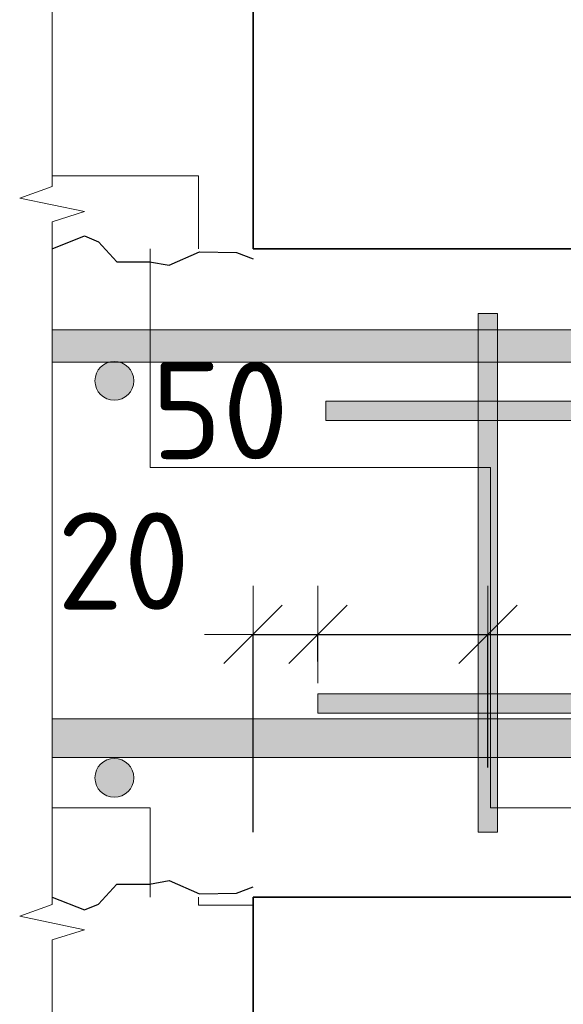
# Model space of a CAD drawing. Header units: metres. Extents: x -38 to 97, y -15 to 21.
# Tile 199 of 256: x 76.82 to 76.988, y 3.194 to 3.498. Entities that reach past the tile are written whole.
import ezdxf

# ---------------------------------------------------------------- set-up
doc = ezdxf.new("R2010")
doc.units = ezdxf.units.M
doc.header["$PDMODE"] = 65
for name, color, linetype, lineweight in [('XR$3$Размерная линия (1)', 7, 'Continuous', 13), ('XR$4$Размерная линия (1)', 7, 'Continuous', 13), ('XR$5$Размерная линия (1)', 7, 'Continuous', 13)]:
    doc.layers.add(name, color=color, linetype=linetype, lineweight=lineweight)
doc.styles.add('ISOCPEUR', font='txt')
doc.dimstyles.new('DIMSTYLE_23', dxfattribs={"dimtxt": 0.03, "dimasz": 0.03, "dimexe": 0, "dimexo": 0, "dimgap": 0.015, "dimtad": 2, "dimdec": 0, "dimlfac": 1000, "dimrnd": 5, "dimzin": 12, "dimdsep": 46, "dimtxsty": 'ISOCPEUR', "dimblk1": 'ALL_ML_STRICH', "dimblk2": 'ALL_ML_STRICH', "dimsah": 1, "dimcen": 0, "dimclrd": 7, "dimclre": 256, "dimclrt": 7, "dimadec": 0, "dimazin": 0, "dimtfac": 1, "dimtdec": 0, "dimtix": 1, "dimtmove": 2, "dimatfit": 3, "dimfxl": 0, "dimtvp": 1.2, "dimtzin": 0, "dimlwd": 0, "dimlwe": -3, "dimarcsym": 0})
doc.dimstyles.new('DIMSTYLE_24', dxfattribs={"dimtxt": 0.03, "dimasz": 0.03, "dimexe": 0, "dimexo": 0, "dimgap": 0.015, "dimtad": 2, "dimdec": 0, "dimlfac": 1000, "dimrnd": 5, "dimzin": 12, "dimdsep": 46, "dimtxsty": 'ISOCPEUR', "dimblk1": 'ALL_ML_STRICH', "dimblk2": 'ALL_ML_STRICH', "dimsah": 1, "dimcen": 0, "dimclrd": 7, "dimclre": 256, "dimclrt": 7, "dimadec": 0, "dimazin": 0, "dimtfac": 1, "dimtdec": 0, "dimtix": 1, "dimtmove": 2, "dimatfit": 3, "dimfxl": 0, "dimtzin": 0, "dimlwd": 0, "dimlwe": -3, "dimarcsym": 0})
pattern_1 = [(0, (0.15, 0.15), (0.075, 0.075), [0.075, -0.075]), (90, (0.15, 0.15), (-0.075, 0.075), [0.075, -0.075])]
pattern_2 = [(0, (0.21, 0.21), (0.105, 0.105), [0.105, -0.105]), (90, (0.21, 0.21), (-0.105, 0.105), [0.105, -0.105])]

# ---------------------------------------------------------------- blocks, each defined once
blk = doc.blocks.new('ЭЛЕМЕНТ_УЗОРА_9')
at = {"color": 7, "linetype": 'Continuous', "lineweight": 13, "transparency": 33554687}
for points in [[(76.82986, 3.32759), (76.82986, 3.43592), (76.83986, 3.43902), (76.81986, 3.44323), (76.82986, 3.44678), (76.82986, 3.54913)], [(76.82986, 3.10605), (76.82986, 3.21438), (76.83986, 3.21748), (76.81986, 3.22169), (76.82986, 3.22524), (76.82986, 3.32759)]]:
    blk.add_lwpolyline(points, dxfattribs=at)
blk = doc.blocks.new('СЛОЖНЫЙ_ОБЪЕКТ_30')
at = {"linetype": 'Continuous', "lineweight": 13, "transparency": 33554687}
blk.add_hatch(color=7, dxfattribs=at).paths.add_polyline_path([(77.27536, 3.27059), (76.82986, 3.27059), (76.82986, 3.28259), (77.27536, 3.28259)], flags=16)
at = {"color": 7, "linetype": 'Continuous', "lineweight": 13, "transparency": 33554687}
blk.add_lwpolyline([(77.27536, 3.27059), (76.82986, 3.27059), (76.82986, 3.28259), (77.27536, 3.28259), (77.27536, 3.27059)], close=True, dxfattribs=at)
blk = doc.blocks.new('СЛОЖНЫЙ_ОБЪЕКТ_31')
at = {"linetype": 'Continuous', "lineweight": 13, "transparency": 33554687}
blk.add_hatch(color=7, dxfattribs=at).paths.add_polyline_path([(77.27536, 3.39259), (76.82986, 3.39259), (76.82986, 3.40259), (77.27536, 3.40259)], flags=16)
at = {"color": 7, "linetype": 'Continuous', "lineweight": 13, "transparency": 33554687}
blk.add_lwpolyline([(77.27536, 3.39259), (76.82986, 3.39259), (76.82986, 3.40259), (77.27536, 3.40259), (77.27536, 3.39259)], close=True, dxfattribs=at)
blk = doc.blocks.new('СЛОЖНЫЙ_ОБЪЕКТ_32')
at = {"linetype": 'Continuous', "lineweight": 13, "true_color": 0xababab, "transparency": 33554687}
blk.add_hatch(color=253, dxfattribs=at).paths.add_polyline_path([(76.9613, 3.24759), (76.9613, 3.40759), (76.9673, 3.40759), (76.9673, 3.24759)], flags=16)
at = {"color": 7, "linetype": 'Continuous', "lineweight": 13, "transparency": 33554687}
blk.add_lwpolyline([(76.9613, 3.24759), (76.9613, 3.40759), (76.9673, 3.40759), (76.9673, 3.24759), (76.9613, 3.24759)], close=True, dxfattribs=at)
blk = doc.blocks.new('СЛОЖНЫЙ_ОБЪЕКТ_36')
at = {"linetype": 'Continuous', "lineweight": 13, "true_color": 0xababab, "transparency": 33554687}
blk.add_hatch(color=253, dxfattribs=at).paths.add_polyline_path([(77.2393, 3.38059), (76.9143, 3.38059), (76.9143, 3.37459), (77.2393, 3.37459)])
at = {"color": 7, "linetype": 'Continuous', "lineweight": 13, "transparency": 33554687}
blk.add_lwpolyline([(77.2393, 3.38059), (76.9143, 3.38059), (76.9143, 3.37459), (77.2393, 3.37459), (77.2393, 3.38059)], close=True, dxfattribs=at)
blk = doc.blocks.new('СЛОЖНЫЙ_ОБЪЕКТ_37')
at = {"linetype": 'Continuous', "lineweight": 13, "true_color": 0xababab, "transparency": 33554687}
blk.add_hatch(color=253, dxfattribs=at).paths.add_polyline_path([(77.23686, 3.29029), (76.91186, 3.29029), (76.91186, 3.28429), (77.23686, 3.28429)])
at = {"color": 7, "linetype": 'Continuous', "lineweight": 13, "transparency": 33554687}
blk.add_lwpolyline([(77.23686, 3.29029), (76.91186, 3.29029), (76.91186, 3.28429), (77.23686, 3.28429), (77.23686, 3.29029)], close=True, dxfattribs=at)
blk = doc.blocks.new('ALL_ML_STRICH')
at = {"color": 0, "linetype": 'ByBlock', "lineweight": -2}
for p, q in [((0, -0.5), (0, 0.5)), ((-0.3, -0.3), (0.3, 0.3)), ((-1, 0), (0.5, 0))]:
    blk.add_line(p, q, dxfattribs=at)
blk = doc.blocks.new('*D189')
at = {"layer": 'DEFPOINTS', "color": 7, "linetype": 'Continuous', "lineweight": 13, "transparency": 33554687}
for p in [(76.89186, 3.30861), (76.91186, 3.28029), (76.89186, 3.22759)]:
    blk.add_point(p, dxfattribs=at)
at = {"layer": 'XR$3$Размерная линия (1)', "color": 9, "linetype": 'Continuous', "lineweight": -2, "true_color": 0xc7c7c7, "transparency": 33554687}
for p, q in [((76.89186, 3.24759), (76.89186, 3.30861)), ((76.91186, 3.30029), (76.91186, 3.30861))]:
    blk.add_line(p, q, dxfattribs=at)
at = {"layer": 'XR$3$Размерная линия (1)', "color": 7, "linetype": 'Continuous', "lineweight": -2, "transparency": 33554687}
blk.add_line((76.89186, 3.30861), (76.91186, 3.30861), dxfattribs=at)
at = {"layer": 'XR$3$Размерная линия (1)', "color": 7, "linetype": 'Continuous', "lineweight": 13, "transparency": 33554687, "xscale": 0.03, "yscale": 0.03, "zscale": 0.03, "rotation": 180}
blk.add_blockref('ALL_ML_STRICH', (76.89186, 3.30861), dxfattribs=at)
at = {"layer": 'XR$3$Размерная линия (1)', "color": 7, "linetype": 'Continuous', "lineweight": 13, "transparency": 33554687, "xscale": 0.03, "yscale": 0.03, "zscale": 0.03}
blk.add_blockref('ALL_ML_STRICH', (76.91186, 3.30861), dxfattribs=at)
at = {"layer": 'XR$3$Размерная линия (1)', "color": 7, "linetype": 'Continuous', "lineweight": 13, "transparency": 33554687, "insert": (76.85189, 3.33123), "char_height": 0.03, "width": 0.06, "attachment_point": 5, "style": 'ISOCPEUR'}
blk.add_mtext('\\A1;{20}', dxfattribs=at)
blk = doc.blocks.new('*D190')
at = {"layer": 'DEFPOINTS', "color": 7, "linetype": 'Continuous', "lineweight": 13, "transparency": 33554687}
for p in [(76.91186, 3.30861), (76.91186, 3.28029), (76.9643, 3.24759)]:
    blk.add_point(p, dxfattribs=at)
at = {"layer": 'XR$3$Размерная линия (1)', "color": 9, "linetype": 'Continuous', "lineweight": -2, "true_color": 0xc7c7c7, "transparency": 33554687}
for p, q in [((76.91186, 3.30029), (76.91186, 3.30861)), ((76.9643, 3.26759), (76.9643, 3.30861))]:
    blk.add_line(p, q, dxfattribs=at)
at = {"layer": 'XR$3$Размерная линия (1)', "color": 7, "linetype": 'Continuous', "lineweight": -2, "transparency": 33554687}
blk.add_line((76.91186, 3.30861), (76.9643, 3.30861), dxfattribs=at)
at = {"layer": 'XR$3$Размерная линия (1)', "color": 7, "linetype": 'Continuous', "lineweight": 13, "transparency": 33554687, "xscale": 0.03, "yscale": 0.03, "zscale": 0.03, "rotation": 180}
blk.add_blockref('ALL_ML_STRICH', (76.91186, 3.30861), dxfattribs=at)
at = {"layer": 'XR$3$Размерная линия (1)', "color": 7, "linetype": 'Continuous', "lineweight": 13, "transparency": 33554687, "xscale": 0.03, "yscale": 0.03, "zscale": 0.03}
blk.add_blockref('ALL_ML_STRICH', (76.9643, 3.30861), dxfattribs=at)
at = {"layer": 'XR$3$Размерная линия (1)', "color": 7, "linetype": 'Continuous', "lineweight": 13, "transparency": 33554687, "insert": (76.88172, 3.37766), "char_height": 0.03, "width": 0.06, "attachment_point": 5, "style": 'ISOCPEUR'}
blk.add_mtext('\\A1;{50}', dxfattribs=at)
blk = doc.blocks.new('*D191')
at = {"layer": 'DEFPOINTS', "color": 7, "linetype": 'Continuous', "lineweight": 13, "transparency": 33554687}
for p in [(76.9643, 3.30861), (76.9643, 3.24759), (77.1893, 3.24759)]:
    blk.add_point(p, dxfattribs=at)
at = {"layer": 'XR$3$Размерная линия (1)', "color": 9, "linetype": 'Continuous', "lineweight": -2, "true_color": 0xc7c7c7, "transparency": 33554687}
for p, q in [((76.9643, 3.26759), (76.9643, 3.30861)), ((77.1893, 3.26759), (77.1893, 3.30861))]:
    blk.add_line(p, q, dxfattribs=at)
at = {"layer": 'XR$3$Размерная линия (1)', "color": 7, "linetype": 'Continuous', "lineweight": -2, "transparency": 33554687}
blk.add_line((76.9643, 3.30861), (77.1893, 3.30861), dxfattribs=at)
at = {"layer": 'XR$3$Размерная линия (1)', "color": 7, "linetype": 'Continuous', "lineweight": 13, "transparency": 33554687, "xscale": 0.03, "yscale": 0.03, "zscale": 0.03, "rotation": 180}
blk.add_blockref('ALL_ML_STRICH', (76.9643, 3.30861), dxfattribs=at)
at = {"layer": 'XR$3$Размерная линия (1)', "color": 7, "linetype": 'Continuous', "lineweight": 13, "transparency": 33554687, "xscale": 0.03, "yscale": 0.03, "zscale": 0.03}
blk.add_blockref('ALL_ML_STRICH', (77.1893, 3.30861), dxfattribs=at)
at = {"layer": 'XR$3$Размерная линия (1)', "color": 7, "linetype": 'Continuous', "lineweight": 13, "transparency": 33554687, "insert": (76.9943, 3.34611), "char_height": 0.03, "width": 0.0015, "attachment_point": 1, "line_spacing_factor": 0.60241, "style": 'ISOCPEUR'}
blk.add_mtext('3х75=225', dxfattribs=at)
blk = doc.blocks.new('ЭЛЕМЕНТ_УЗОРА_22')
at = {"color": 7, "linetype": 'Continuous', "lineweight": 13, "transparency": 33554687}
for points in [[(76.82986, 3.32759), (76.82986, 3.43592), (76.83986, 3.43902), (76.81986, 3.44323), (76.82986, 3.44678), (76.82986, 3.54913)], [(76.82986, 3.10605), (76.82986, 3.21438), (76.83986, 3.21748), (76.81986, 3.22169), (76.82986, 3.22524), (76.82986, 3.32759)]]:
    blk.add_lwpolyline(points, dxfattribs=at)
blk = doc.blocks.new('СЛОЖНЫЙ_ОБЪЕКТ_71')
at = {"linetype": 'Continuous', "lineweight": 13, "transparency": 33554687}
blk.add_hatch(color=7, dxfattribs=at).paths.add_polyline_path([(77.27536, 3.27059), (76.82986, 3.27059), (76.82986, 3.28259), (77.27536, 3.28259)], flags=16)
at = {"color": 7, "linetype": 'Continuous', "lineweight": 13, "transparency": 33554687}
blk.add_lwpolyline([(77.27536, 3.27059), (76.82986, 3.27059), (76.82986, 3.28259), (77.27536, 3.28259), (77.27536, 3.27059)], close=True, dxfattribs=at)
blk = doc.blocks.new('СЛОЖНЫЙ_ОБЪЕКТ_72')
at = {"linetype": 'Continuous', "lineweight": 13, "transparency": 33554687}
blk.add_hatch(color=7, dxfattribs=at).paths.add_polyline_path([(77.27536, 3.39259), (76.82986, 3.39259), (76.82986, 3.40259), (77.27536, 3.40259)], flags=16)
at = {"color": 7, "linetype": 'Continuous', "lineweight": 13, "transparency": 33554687}
blk.add_lwpolyline([(77.27536, 3.39259), (76.82986, 3.39259), (76.82986, 3.40259), (77.27536, 3.40259), (77.27536, 3.39259)], close=True, dxfattribs=at)
blk = doc.blocks.new('СЛОЖНЫЙ_ОБЪЕКТ_73')
at = {"linetype": 'Continuous', "lineweight": 13, "true_color": 0xababab, "transparency": 33554687}
blk.add_hatch(color=253, dxfattribs=at).paths.add_polyline_path([(76.9613, 3.24759), (76.9613, 3.40759), (76.9673, 3.40759), (76.9673, 3.24759)], flags=16)
at = {"color": 7, "linetype": 'Continuous', "lineweight": 13, "transparency": 33554687}
blk.add_lwpolyline([(76.9613, 3.24759), (76.9613, 3.40759), (76.9673, 3.40759), (76.9673, 3.24759), (76.9613, 3.24759)], close=True, dxfattribs=at)
blk = doc.blocks.new('СЛОЖНЫЙ_ОБЪЕКТ_77')
at = {"linetype": 'Continuous', "lineweight": 13, "true_color": 0xababab, "transparency": 33554687}
blk.add_hatch(color=253, dxfattribs=at).paths.add_polyline_path([(77.2393, 3.38059), (76.9143, 3.38059), (76.9143, 3.37459), (77.2393, 3.37459)])
at = {"color": 7, "linetype": 'Continuous', "lineweight": 13, "transparency": 33554687}
blk.add_lwpolyline([(77.2393, 3.38059), (76.9143, 3.38059), (76.9143, 3.37459), (77.2393, 3.37459), (77.2393, 3.38059)], close=True, dxfattribs=at)
blk = doc.blocks.new('СЛОЖНЫЙ_ОБЪЕКТ_78')
at = {"linetype": 'Continuous', "lineweight": 13, "true_color": 0xababab, "transparency": 33554687}
blk.add_hatch(color=253, dxfattribs=at).paths.add_polyline_path([(77.23686, 3.29029), (76.91186, 3.29029), (76.91186, 3.28429), (77.23686, 3.28429)])
at = {"color": 7, "linetype": 'Continuous', "lineweight": 13, "transparency": 33554687}
blk.add_lwpolyline([(77.23686, 3.29029), (76.91186, 3.29029), (76.91186, 3.28429), (77.23686, 3.28429), (77.23686, 3.29029)], close=True, dxfattribs=at)
blk = doc.blocks.new('*D462')
at = {"layer": 'DEFPOINTS', "color": 7, "linetype": 'Continuous', "lineweight": 13, "transparency": 33554687}
for p in [(76.89186, 3.30861), (76.91186, 3.28029), (76.89186, 3.22759)]:
    blk.add_point(p, dxfattribs=at)
at = {"layer": 'XR$4$Размерная линия (1)', "color": 9, "linetype": 'Continuous', "lineweight": -2, "true_color": 0xc7c7c7, "transparency": 33554687}
for p, q in [((76.89186, 3.24759), (76.89186, 3.30861)), ((76.91186, 3.30029), (76.91186, 3.30861))]:
    blk.add_line(p, q, dxfattribs=at)
at = {"layer": 'XR$4$Размерная линия (1)', "color": 7, "linetype": 'Continuous', "lineweight": -2, "transparency": 33554687}
blk.add_line((76.89186, 3.30861), (76.91186, 3.30861), dxfattribs=at)
at = {"layer": 'XR$4$Размерная линия (1)', "color": 7, "linetype": 'Continuous', "lineweight": 13, "transparency": 33554687, "xscale": 0.03, "yscale": 0.03, "zscale": 0.03, "rotation": 180}
blk.add_blockref('ALL_ML_STRICH', (76.89186, 3.30861), dxfattribs=at)
at = {"layer": 'XR$4$Размерная линия (1)', "color": 7, "linetype": 'Continuous', "lineweight": 13, "transparency": 33554687, "xscale": 0.03, "yscale": 0.03, "zscale": 0.03}
blk.add_blockref('ALL_ML_STRICH', (76.91186, 3.30861), dxfattribs=at)
at = {"layer": 'XR$4$Размерная линия (1)', "color": 7, "linetype": 'Continuous', "lineweight": 13, "transparency": 33554687, "insert": (76.85189, 3.33123), "char_height": 0.03, "width": 0.06, "attachment_point": 5, "style": 'ISOCPEUR'}
blk.add_mtext('\\A1;{20}', dxfattribs=at)
blk = doc.blocks.new('*D463')
at = {"layer": 'DEFPOINTS', "color": 7, "linetype": 'Continuous', "lineweight": 13, "transparency": 33554687}
for p in [(76.91186, 3.30861), (76.91186, 3.28029), (76.9643, 3.24759)]:
    blk.add_point(p, dxfattribs=at)
at = {"layer": 'XR$4$Размерная линия (1)', "color": 9, "linetype": 'Continuous', "lineweight": -2, "true_color": 0xc7c7c7, "transparency": 33554687}
for p, q in [((76.91186, 3.30029), (76.91186, 3.30861)), ((76.9643, 3.26759), (76.9643, 3.30861))]:
    blk.add_line(p, q, dxfattribs=at)
at = {"layer": 'XR$4$Размерная линия (1)', "color": 7, "linetype": 'Continuous', "lineweight": -2, "transparency": 33554687}
blk.add_line((76.91186, 3.30861), (76.9643, 3.30861), dxfattribs=at)
at = {"layer": 'XR$4$Размерная линия (1)', "color": 7, "linetype": 'Continuous', "lineweight": 13, "transparency": 33554687, "xscale": 0.03, "yscale": 0.03, "zscale": 0.03, "rotation": 180}
blk.add_blockref('ALL_ML_STRICH', (76.91186, 3.30861), dxfattribs=at)
at = {"layer": 'XR$4$Размерная линия (1)', "color": 7, "linetype": 'Continuous', "lineweight": 13, "transparency": 33554687, "xscale": 0.03, "yscale": 0.03, "zscale": 0.03}
blk.add_blockref('ALL_ML_STRICH', (76.9643, 3.30861), dxfattribs=at)
at = {"layer": 'XR$4$Размерная линия (1)', "color": 7, "linetype": 'Continuous', "lineweight": 13, "transparency": 33554687, "insert": (76.88172, 3.37766), "char_height": 0.03, "width": 0.06, "attachment_point": 5, "style": 'ISOCPEUR'}
blk.add_mtext('\\A1;{50}', dxfattribs=at)
blk = doc.blocks.new('*D464')
at = {"layer": 'DEFPOINTS', "color": 7, "linetype": 'Continuous', "lineweight": 13, "transparency": 33554687}
for p in [(76.9643, 3.30861), (76.9643, 3.24759), (77.1893, 3.24759)]:
    blk.add_point(p, dxfattribs=at)
at = {"layer": 'XR$4$Размерная линия (1)', "color": 9, "linetype": 'Continuous', "lineweight": -2, "true_color": 0xc7c7c7, "transparency": 33554687}
for p, q in [((76.9643, 3.26759), (76.9643, 3.30861)), ((77.1893, 3.26759), (77.1893, 3.30861))]:
    blk.add_line(p, q, dxfattribs=at)
at = {"layer": 'XR$4$Размерная линия (1)', "color": 7, "linetype": 'Continuous', "lineweight": -2, "transparency": 33554687}
blk.add_line((76.9643, 3.30861), (77.1893, 3.30861), dxfattribs=at)
at = {"layer": 'XR$4$Размерная линия (1)', "color": 7, "linetype": 'Continuous', "lineweight": 13, "transparency": 33554687, "xscale": 0.03, "yscale": 0.03, "zscale": 0.03, "rotation": 180}
blk.add_blockref('ALL_ML_STRICH', (76.9643, 3.30861), dxfattribs=at)
at = {"layer": 'XR$4$Размерная линия (1)', "color": 7, "linetype": 'Continuous', "lineweight": 13, "transparency": 33554687, "xscale": 0.03, "yscale": 0.03, "zscale": 0.03}
blk.add_blockref('ALL_ML_STRICH', (77.1893, 3.30861), dxfattribs=at)
at = {"layer": 'XR$4$Размерная линия (1)', "color": 7, "linetype": 'Continuous', "lineweight": 13, "transparency": 33554687, "insert": (76.9943, 3.34611), "char_height": 0.03, "width": 0.0015, "attachment_point": 1, "line_spacing_factor": 0.60241, "style": 'ISOCPEUR'}
blk.add_mtext('3х75=225', dxfattribs=at)
blk = doc.blocks.new('ЭЛЕМЕНТ_УЗОРА_37')
at = {"color": 7, "linetype": 'Continuous', "lineweight": 13, "transparency": 33554687}
for points in [[(76.82986, 3.32759), (76.82986, 3.43592), (76.83986, 3.43902), (76.81986, 3.44323), (76.82986, 3.44678), (76.82986, 3.54913)], [(76.82986, 3.10605), (76.82986, 3.21438), (76.83986, 3.21748), (76.81986, 3.22169), (76.82986, 3.22524), (76.82986, 3.32759)]]:
    blk.add_lwpolyline(points, dxfattribs=at)
blk = doc.blocks.new('СЛОЖНЫЙ_ОБЪЕКТ_110')
at = {"linetype": 'Continuous', "lineweight": 13, "transparency": 33554687}
blk.add_hatch(color=7, dxfattribs=at).paths.add_polyline_path([(77.27536, 3.27059), (76.82986, 3.27059), (76.82986, 3.28259), (77.27536, 3.28259)], flags=16)
at = {"color": 7, "linetype": 'Continuous', "lineweight": 13, "transparency": 33554687}
blk.add_lwpolyline([(77.27536, 3.27059), (76.82986, 3.27059), (76.82986, 3.28259), (77.27536, 3.28259), (77.27536, 3.27059)], close=True, dxfattribs=at)
blk = doc.blocks.new('СЛОЖНЫЙ_ОБЪЕКТ_111')
at = {"linetype": 'Continuous', "lineweight": 13, "transparency": 33554687}
blk.add_hatch(color=7, dxfattribs=at).paths.add_polyline_path([(77.27536, 3.39259), (76.82986, 3.39259), (76.82986, 3.40259), (77.27536, 3.40259)], flags=16)
at = {"color": 7, "linetype": 'Continuous', "lineweight": 13, "transparency": 33554687}
blk.add_lwpolyline([(77.27536, 3.39259), (76.82986, 3.39259), (76.82986, 3.40259), (77.27536, 3.40259), (77.27536, 3.39259)], close=True, dxfattribs=at)
blk = doc.blocks.new('СЛОЖНЫЙ_ОБЪЕКТ_112')
at = {"linetype": 'Continuous', "lineweight": 13, "true_color": 0xababab, "transparency": 33554687}
blk.add_hatch(color=253, dxfattribs=at).paths.add_polyline_path([(76.9613, 3.24759), (76.9613, 3.40759), (76.9673, 3.40759), (76.9673, 3.24759)], flags=16)
at = {"color": 7, "linetype": 'Continuous', "lineweight": 13, "transparency": 33554687}
blk.add_lwpolyline([(76.9613, 3.24759), (76.9613, 3.40759), (76.9673, 3.40759), (76.9673, 3.24759), (76.9613, 3.24759)], close=True, dxfattribs=at)
blk = doc.blocks.new('СЛОЖНЫЙ_ОБЪЕКТ_116')
at = {"linetype": 'Continuous', "lineweight": 13, "true_color": 0xababab, "transparency": 33554687}
blk.add_hatch(color=253, dxfattribs=at).paths.add_polyline_path([(77.2393, 3.38059), (76.9143, 3.38059), (76.9143, 3.37459), (77.2393, 3.37459)])
at = {"color": 7, "linetype": 'Continuous', "lineweight": 13, "transparency": 33554687}
blk.add_lwpolyline([(77.2393, 3.38059), (76.9143, 3.38059), (76.9143, 3.37459), (77.2393, 3.37459), (77.2393, 3.38059)], close=True, dxfattribs=at)
blk = doc.blocks.new('СЛОЖНЫЙ_ОБЪЕКТ_117')
at = {"linetype": 'Continuous', "lineweight": 13, "true_color": 0xababab, "transparency": 33554687}
blk.add_hatch(color=253, dxfattribs=at).paths.add_polyline_path([(77.23686, 3.29029), (76.91186, 3.29029), (76.91186, 3.28429), (77.23686, 3.28429)])
at = {"color": 7, "linetype": 'Continuous', "lineweight": 13, "transparency": 33554687}
blk.add_lwpolyline([(77.23686, 3.29029), (76.91186, 3.29029), (76.91186, 3.28429), (77.23686, 3.28429), (77.23686, 3.29029)], close=True, dxfattribs=at)
blk = doc.blocks.new('*D835')
at = {"layer": 'DEFPOINTS', "color": 7, "linetype": 'Continuous', "lineweight": 13, "transparency": 33554687}
for p in [(76.89186, 3.30861), (76.91186, 3.28029), (76.89186, 3.22759)]:
    blk.add_point(p, dxfattribs=at)
at = {"layer": 'XR$5$Размерная линия (1)', "color": 9, "linetype": 'Continuous', "lineweight": -2, "true_color": 0xc7c7c7, "transparency": 33554687}
for p, q in [((76.89186, 3.24759), (76.89186, 3.30861)), ((76.91186, 3.30029), (76.91186, 3.30861))]:
    blk.add_line(p, q, dxfattribs=at)
at = {"layer": 'XR$5$Размерная линия (1)', "color": 7, "linetype": 'Continuous', "lineweight": -2, "transparency": 33554687}
blk.add_line((76.89186, 3.30861), (76.91186, 3.30861), dxfattribs=at)
at = {"layer": 'XR$5$Размерная линия (1)', "color": 7, "linetype": 'Continuous', "lineweight": 13, "transparency": 33554687, "xscale": 0.03, "yscale": 0.03, "zscale": 0.03, "rotation": 180}
blk.add_blockref('ALL_ML_STRICH', (76.89186, 3.30861), dxfattribs=at)
at = {"layer": 'XR$5$Размерная линия (1)', "color": 7, "linetype": 'Continuous', "lineweight": 13, "transparency": 33554687, "xscale": 0.03, "yscale": 0.03, "zscale": 0.03}
blk.add_blockref('ALL_ML_STRICH', (76.91186, 3.30861), dxfattribs=at)
at = {"layer": 'XR$5$Размерная линия (1)', "color": 7, "linetype": 'Continuous', "lineweight": 13, "transparency": 33554687, "insert": (76.85189, 3.33123), "char_height": 0.03, "width": 0.06, "attachment_point": 5, "style": 'ISOCPEUR'}
blk.add_mtext('\\A1;{20}', dxfattribs=at)
blk = doc.blocks.new('*D836')
at = {"layer": 'DEFPOINTS', "color": 7, "linetype": 'Continuous', "lineweight": 13, "transparency": 33554687}
for p in [(76.91186, 3.30861), (76.91186, 3.28029), (76.9643, 3.24759)]:
    blk.add_point(p, dxfattribs=at)
at = {"layer": 'XR$5$Размерная линия (1)', "color": 9, "linetype": 'Continuous', "lineweight": -2, "true_color": 0xc7c7c7, "transparency": 33554687}
for p, q in [((76.91186, 3.30029), (76.91186, 3.30861)), ((76.9643, 3.26759), (76.9643, 3.30861))]:
    blk.add_line(p, q, dxfattribs=at)
at = {"layer": 'XR$5$Размерная линия (1)', "color": 7, "linetype": 'Continuous', "lineweight": -2, "transparency": 33554687}
blk.add_line((76.91186, 3.30861), (76.9643, 3.30861), dxfattribs=at)
at = {"layer": 'XR$5$Размерная линия (1)', "color": 7, "linetype": 'Continuous', "lineweight": 13, "transparency": 33554687, "xscale": 0.03, "yscale": 0.03, "zscale": 0.03, "rotation": 180}
blk.add_blockref('ALL_ML_STRICH', (76.91186, 3.30861), dxfattribs=at)
at = {"layer": 'XR$5$Размерная линия (1)', "color": 7, "linetype": 'Continuous', "lineweight": 13, "transparency": 33554687, "xscale": 0.03, "yscale": 0.03, "zscale": 0.03}
blk.add_blockref('ALL_ML_STRICH', (76.9643, 3.30861), dxfattribs=at)
at = {"layer": 'XR$5$Размерная линия (1)', "color": 7, "linetype": 'Continuous', "lineweight": 13, "transparency": 33554687, "insert": (76.88172, 3.37766), "char_height": 0.03, "width": 0.06, "attachment_point": 5, "style": 'ISOCPEUR'}
blk.add_mtext('\\A1;{50}', dxfattribs=at)
blk = doc.blocks.new('*D837')
at = {"layer": 'DEFPOINTS', "color": 7, "linetype": 'Continuous', "lineweight": 13, "transparency": 33554687}
for p in [(76.9643, 3.30861), (76.9643, 3.24759), (77.1893, 3.24759)]:
    blk.add_point(p, dxfattribs=at)
at = {"layer": 'XR$5$Размерная линия (1)', "color": 9, "linetype": 'Continuous', "lineweight": -2, "true_color": 0xc7c7c7, "transparency": 33554687}
for p, q in [((76.9643, 3.26759), (76.9643, 3.30861)), ((77.1893, 3.26759), (77.1893, 3.30861))]:
    blk.add_line(p, q, dxfattribs=at)
at = {"layer": 'XR$5$Размерная линия (1)', "color": 7, "linetype": 'Continuous', "lineweight": -2, "transparency": 33554687}
blk.add_line((76.9643, 3.30861), (77.1893, 3.30861), dxfattribs=at)
at = {"layer": 'XR$5$Размерная линия (1)', "color": 7, "linetype": 'Continuous', "lineweight": 13, "transparency": 33554687, "xscale": 0.03, "yscale": 0.03, "zscale": 0.03, "rotation": 180}
blk.add_blockref('ALL_ML_STRICH', (76.9643, 3.30861), dxfattribs=at)
at = {"layer": 'XR$5$Размерная линия (1)', "color": 7, "linetype": 'Continuous', "lineweight": 13, "transparency": 33554687, "xscale": 0.03, "yscale": 0.03, "zscale": 0.03}
blk.add_blockref('ALL_ML_STRICH', (77.1893, 3.30861), dxfattribs=at)
at = {"layer": 'XR$5$Размерная линия (1)', "color": 7, "linetype": 'Continuous', "lineweight": 13, "transparency": 33554687, "insert": (76.9943, 3.34611), "char_height": 0.03, "width": 0.0015, "attachment_point": 1, "line_spacing_factor": 0.60241, "style": 'ISOCPEUR'}
blk.add_mtext('3х75=225', dxfattribs=at)

msp = doc.modelspace()

# ---------------------------------------------------------------- hatches: boundary and pattern name
at = {"linetype": 'Continuous', "lineweight": 13, "transparency": 33554687}
h = msp.add_hatch(dxfattribs=at)
h.set_pattern_fill('____', scale=0.075, style=0, pattern_type=2)
h.set_pattern_definition(pattern_1)
h.paths.add_polyline_path([(76.89186, 3.42759), (76.89186, 3.54913), (76.82986, 3.54913), (76.82986, 3.42759)], flags=0)
h = msp.add_hatch(dxfattribs=at)
h.set_pattern_fill('____', scale=0.075, style=0, pattern_type=2)
h.set_pattern_definition(pattern_1)
h.paths.add_polyline_path([(76.89186, 3.42759), (76.89186, 3.54913), (76.82986, 3.54913), (76.82986, 3.42759)], flags=0)
h = msp.add_hatch(dxfattribs=at)
h.set_pattern_fill('____', scale=0.075, style=0, pattern_type=2)
h.set_pattern_definition(pattern_1)
h.paths.add_polyline_path([(76.89186, 3.42759), (76.89186, 3.54913), (76.82986, 3.54913), (76.82986, 3.42759)], flags=0)
h = msp.add_hatch(dxfattribs=at)
h.set_pattern_fill('____', scale=0.105, style=0, pattern_type=2)
h.set_pattern_definition(pattern_2)
h.paths.add_polyline_path([(76.82986, 3.42759), (76.82986, 3.22759), (77.27536, 3.22759), (77.27536, 3.42759)], flags=0)
h = msp.add_hatch(dxfattribs=at)
h.set_pattern_fill('____', scale=0.105, style=0, pattern_type=2)
h.set_pattern_definition(pattern_2)
h.paths.add_polyline_path([(76.82986, 3.42759), (76.82986, 3.22759), (77.27536, 3.22759), (77.27536, 3.42759)], flags=0)
h = msp.add_hatch(dxfattribs=at)
h.set_pattern_fill('____', scale=0.105, style=0, pattern_type=2)
h.set_pattern_definition(pattern_2)
h.paths.add_polyline_path([(76.82986, 3.42759), (76.82986, 3.22759), (77.27536, 3.22759), (77.27536, 3.42759)], flags=0)
for points in [[(76.85041, 3.39267), (76.84774, 3.39267), (76.84534, 3.39151), (76.84367, 3.38942), (76.84308, 3.38682), (76.84367, 3.38422), (76.84534, 3.38213), (76.84774, 3.38097), (76.85041, 3.38097), (76.85282, 3.38213), (76.85449, 3.38422), (76.85508, 3.38682), (76.85449, 3.38942), (76.85282, 3.39151)], [(76.85041, 3.39267), (76.84774, 3.39267), (76.84534, 3.39151), (76.84367, 3.38942), (76.84308, 3.38682), (76.84367, 3.38422), (76.84534, 3.38213), (76.84774, 3.38097), (76.85041, 3.38097), (76.85282, 3.38213), (76.85449, 3.38422), (76.85508, 3.38682), (76.85449, 3.38942), (76.85282, 3.39151)], [(76.85041, 3.39267), (76.84774, 3.39267), (76.84534, 3.39151), (76.84367, 3.38942), (76.84308, 3.38682), (76.84367, 3.38422), (76.84534, 3.38213), (76.84774, 3.38097), (76.85041, 3.38097), (76.85282, 3.38213), (76.85449, 3.38422), (76.85508, 3.38682), (76.85449, 3.38942), (76.85282, 3.39151)], [(76.85041, 3.2702), (76.84774, 3.2702), (76.84534, 3.26904), (76.84367, 3.26695), (76.84308, 3.26435), (76.84367, 3.26174), (76.84534, 3.25966), (76.84774, 3.2585), (76.85041, 3.2585), (76.85282, 3.25966), (76.85449, 3.26174), (76.85508, 3.26435), (76.85449, 3.26695), (76.85282, 3.26904)], [(76.85041, 3.2702), (76.84774, 3.2702), (76.84534, 3.26904), (76.84367, 3.26695), (76.84308, 3.26435), (76.84367, 3.26174), (76.84534, 3.25966), (76.84774, 3.2585), (76.85041, 3.2585), (76.85282, 3.25966), (76.85449, 3.26174), (76.85508, 3.26435), (76.85449, 3.26695), (76.85282, 3.26904)], [(76.85041, 3.2702), (76.84774, 3.2702), (76.84534, 3.26904), (76.84367, 3.26695), (76.84308, 3.26435), (76.84367, 3.26174), (76.84534, 3.25966), (76.84774, 3.2585), (76.85041, 3.2585), (76.85282, 3.25966), (76.85449, 3.26174), (76.85508, 3.26435), (76.85449, 3.26695), (76.85282, 3.26904)]]:
    msp.add_hatch(color=7, dxfattribs=at).paths.add_polyline_path(points)
h = msp.add_hatch(dxfattribs=at)
h.set_pattern_fill('____', scale=0.075, style=0, pattern_type=2)
h.set_pattern_definition(pattern_1)
h.paths.add_polyline_path([(76.89186, 3.22759), (76.82986, 3.22759), (76.82986, 3.10605), (76.89186, 3.10605)], flags=0)
h = msp.add_hatch(dxfattribs=at)
h.set_pattern_fill('____', scale=0.075, style=0, pattern_type=2)
h.set_pattern_definition(pattern_1)
h.paths.add_polyline_path([(76.89186, 3.22759), (76.82986, 3.22759), (76.82986, 3.10605), (76.89186, 3.10605)], flags=0)
h = msp.add_hatch(dxfattribs=at)
h.set_pattern_fill('____', scale=0.075, style=0, pattern_type=2)
h.set_pattern_definition(pattern_1)
h.paths.add_polyline_path([(76.89186, 3.22759), (76.82986, 3.22759), (76.82986, 3.10605), (76.89186, 3.10605)], flags=0)

# ---------------------------------------------------------------- linework, layer by layer
at = {"color": 7, "linetype": 'Continuous', "lineweight": 35, "transparency": 33554687}
for p, q in [((76.89186, 3.42759), (76.89186, 3.54913)), ((76.89186, 3.42759), (76.89186, 3.54913)), ((76.89186, 3.42759), (76.89186, 3.54913)), ((77.27536, 3.42759), (76.89186, 3.42759)), ((77.27536, 3.42759), (76.89186, 3.42759)), ((77.27536, 3.42759), (76.89186, 3.42759)), ((76.89186, 3.22759), (76.89186, 3.10605)), ((76.89186, 3.22759), (77.27536, 3.22759)), ((76.89186, 3.22759), (76.89186, 3.10605)), ((76.89186, 3.22759), (77.27536, 3.22759)), ((76.89186, 3.22759), (76.89186, 3.10605)), ((76.89186, 3.22759), (77.27536, 3.22759))]:
    msp.add_line(p, q, dxfattribs=at)
at = {"color": 7, "linetype": 'Continuous', "lineweight": 25, "transparency": 33554687}
for points in [[(76.82986, 3.42759), (76.83986, 3.43159), (76.84416, 3.42975), (76.84986, 3.42359), (76.85986, 3.42359), (76.86596, 3.42251), (76.87536, 3.42659), (76.88676, 3.42643), (76.89186, 3.42443)], [(76.82986, 3.42759), (76.83986, 3.43159), (76.84416, 3.42975), (76.84986, 3.42359), (76.85986, 3.42359), (76.86596, 3.42251), (76.87536, 3.42659), (76.88676, 3.42643), (76.89186, 3.42443)], [(76.82986, 3.42759), (76.83986, 3.43159), (76.84416, 3.42975), (76.84986, 3.42359), (76.85986, 3.42359), (76.86596, 3.42251), (76.87536, 3.42659), (76.88676, 3.42643), (76.89186, 3.42443)], [(76.82986, 3.22759), (76.83986, 3.22359), (76.84416, 3.22543), (76.84986, 3.23159), (76.85986, 3.23159), (76.86596, 3.23267), (76.87536, 3.22859), (76.88676, 3.22875), (76.89186, 3.23074)], [(76.82986, 3.22759), (76.83986, 3.22359), (76.84416, 3.22543), (76.84986, 3.23159), (76.85986, 3.23159), (76.86596, 3.23267), (76.87536, 3.22859), (76.88676, 3.22875), (76.89186, 3.23074)], [(76.82986, 3.22759), (76.83986, 3.22359), (76.84416, 3.22543), (76.84986, 3.23159), (76.85986, 3.23159), (76.86596, 3.23267), (76.87536, 3.22859), (76.88676, 3.22875), (76.89186, 3.23074)]]:
    msp.add_lwpolyline(points, dxfattribs=at)
at = {"color": 7, "linetype": 'Continuous', "lineweight": 18, "transparency": 33554687}
for centre in [(76.84908, 3.38682), (76.84908, 3.38682), (76.84908, 3.38682), (76.84908, 3.26435), (76.84908, 3.26435), (76.84908, 3.26435)]:
    msp.add_circle(centre, 0.006, dxfattribs=at)

# ---------------------------------------------------------------- block references
at = {"color": 7, "linetype": 'Continuous', "lineweight": 13, "transparency": 33554687}
for name in ['ЭЛЕМЕНТ_УЗОРА_9', 'ЭЛЕМЕНТ_УЗОРА_22', 'ЭЛЕМЕНТ_УЗОРА_37', 'СЛОЖНЫЙ_ОБЪЕКТ_32', 'СЛОЖНЫЙ_ОБЪЕКТ_73', 'СЛОЖНЫЙ_ОБЪЕКТ_112', 'СЛОЖНЫЙ_ОБЪЕКТ_31', 'СЛОЖНЫЙ_ОБЪЕКТ_72', 'СЛОЖНЫЙ_ОБЪЕКТ_111', 'СЛОЖНЫЙ_ОБЪЕКТ_36', 'СЛОЖНЫЙ_ОБЪЕКТ_77', 'СЛОЖНЫЙ_ОБЪЕКТ_116', 'СЛОЖНЫЙ_ОБЪЕКТ_37', 'СЛОЖНЫЙ_ОБЪЕКТ_78', 'СЛОЖНЫЙ_ОБЪЕКТ_117', 'СЛОЖНЫЙ_ОБЪЕКТ_30', 'СЛОЖНЫЙ_ОБЪЕКТ_71', 'СЛОЖНЫЙ_ОБЪЕКТ_110']:
    msp.add_blockref(name, (0, 0), dxfattribs=at)

# ---------------------------------------------------------------- dimensions: what is measured, and where the dimension line sits
at = {"layer": 'XR$3$Размерная линия (1)', "color": 7, "linetype": 'Continuous', "lineweight": 13, "transparency": 33554687}
for base, p1, p2, picture, middle in [((76.9643, 3.30861), (76.91186, 3.30029), (76.9643, 3.26759), '*D190', (76.88172, 3.37766)), ((76.91186, 3.30861), (76.89186, 3.24759), (76.91186, 3.30029), '*D189', (76.85189, 3.33123))]:
    dim = msp.add_linear_dim(base=base, p1=p1, p2=p2, dimstyle='DIMSTYLE_23', override={"dimpost": '<>', "dimclrd": 7, "dimclre": 9, "dimclrt": 7, "dimlwd": 0, "dimlwe": 65533}, dxfattribs=at)
    dim.commit()
    dim.dimension.update_dxf_attribs({"geometry": picture, "text_midpoint": middle, "dimtype": 160})
dim = msp.add_linear_dim(base=(77.1893, 3.30861), p1=(76.9643, 3.26759), p2=(77.1893, 3.26759), text='3х75=225', dimstyle='DIMSTYLE_24', override={"dimpost": '<>', "dimclrd": 7, "dimclre": 9, "dimclrt": 7, "dimlwd": 0, "dimlwe": 65533}, dxfattribs=at)
dim.commit()
dim.dimension.update_dxf_attribs({"geometry": '*D191', "text_midpoint": (77.0768, 3.32361), "dimtype": 160})
at = {"layer": 'XR$4$Размерная линия (1)', "color": 7, "linetype": 'Continuous', "lineweight": 13, "transparency": 33554687}
for base, p1, p2, picture, middle in [((76.9643, 3.30861), (76.91186, 3.30029), (76.9643, 3.26759), '*D463', (76.88172, 3.37766)), ((76.91186, 3.30861), (76.89186, 3.24759), (76.91186, 3.30029), '*D462', (76.85189, 3.33123))]:
    dim = msp.add_linear_dim(base=base, p1=p1, p2=p2, dimstyle='DIMSTYLE_23', override={"dimpost": '<>', "dimclrd": 7, "dimclre": 9, "dimclrt": 7, "dimlwd": 0, "dimlwe": 65533}, dxfattribs=at)
    dim.commit()
    dim.dimension.update_dxf_attribs({"geometry": picture, "text_midpoint": middle, "dimtype": 160})
dim = msp.add_linear_dim(base=(77.1893, 3.30861), p1=(76.9643, 3.26759), p2=(77.1893, 3.26759), text='3х75=225', dimstyle='DIMSTYLE_24', override={"dimpost": '<>', "dimclrd": 7, "dimclre": 9, "dimclrt": 7, "dimlwd": 0, "dimlwe": 65533}, dxfattribs=at)
dim.commit()
dim.dimension.update_dxf_attribs({"geometry": '*D464', "text_midpoint": (77.0768, 3.32361), "dimtype": 160})
at = {"layer": 'XR$5$Размерная линия (1)', "color": 7, "linetype": 'Continuous', "lineweight": 13, "transparency": 33554687}
for base, p1, p2, picture, middle in [((76.9643, 3.30861), (76.91186, 3.30029), (76.9643, 3.26759), '*D836', (76.88172, 3.37766)), ((76.91186, 3.30861), (76.89186, 3.24759), (76.91186, 3.30029), '*D835', (76.85189, 3.33123))]:
    dim = msp.add_linear_dim(base=base, p1=p1, p2=p2, dimstyle='DIMSTYLE_23', override={"dimpost": '<>', "dimclrd": 7, "dimclre": 9, "dimclrt": 7, "dimlwd": 0, "dimlwe": 65533}, dxfattribs=at)
    dim.commit()
    dim.dimension.update_dxf_attribs({"geometry": picture, "text_midpoint": middle, "dimtype": 160})
dim = msp.add_linear_dim(base=(77.1893, 3.30861), p1=(76.9643, 3.26759), p2=(77.1893, 3.26759), text='3х75=225', dimstyle='DIMSTYLE_24', override={"dimpost": '<>', "dimclrd": 7, "dimclre": 9, "dimclrt": 7, "dimlwd": 0, "dimlwe": 65533}, dxfattribs=at)
dim.commit()
dim.dimension.update_dxf_attribs({"geometry": '*D837', "text_midpoint": (77.0768, 3.32361), "dimtype": 160})

doc.saveas('drawing.dxf')
